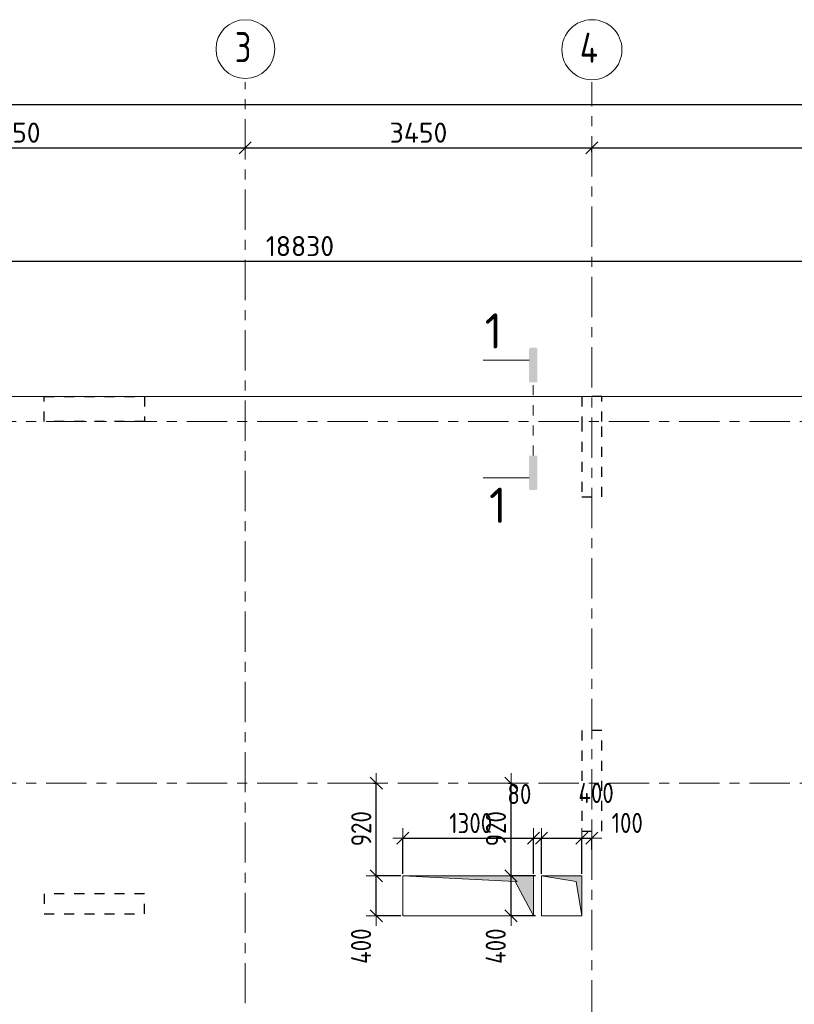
# Model space of a CAD drawing. Header units: metres. Extents: x -38 to 97, y -15 to 21.
# Tile 25 of 139: x 7 to 15, y 11 to 20. Entities that reach past the tile are written whole.
import ezdxf

# ---------------------------------------------------------------- set-up
doc = ezdxf.new("R2010")
doc.units = ezdxf.units.M
doc.header["$PDMODE"] = 65
for name, pattern in [('______11', [0.5, 0.4, -0.05, 0, -0.05]), ('______2', [0.054, 0.04, -0.014]), ('______5', [1.1, 0.8, -0.1, 0.1, -0.1]), ('______9', [0.02, 0, -0.02])]:
    doc.linetypes.add(name, pattern=pattern)
for name, color, linetype, lineweight in [('XR$2$Осевая линия (1)', 7, '______5', 13), ('XR$2$Размерная линия (1)', 7, 'Continuous', 13), ('XR$3$Перекрытие (1)', 7, 'Continuous', 35), ('XR$4$Размерная линия (1)', 7, 'Continuous', 13), ('XR$5$Размерная линия (1)', 7, 'Continuous', 13)]:
    doc.layers.add(name, color=color, linetype=linetype, lineweight=lineweight)
doc.layers.add('XR$3$Макрос проема_ отверстия', color=7, linetype='Continuous', lineweight=13, true_color=0x2d2d2d)
doc.layers.add('XR$7$Стена_ бетон несущ.', color=7, linetype='Continuous', lineweight=70, true_color=0xb4b496)
doc.styles.add('ISOCPEUR', font='txt')
doc.dimstyles.new('DIMSTYLE_3', dxfattribs={"dimtxt": 0.2, "dimasz": 0.2, "dimexe": 0, "dimexo": 0, "dimgap": 0.1, "dimtad": 2, "dimdec": 0, "dimlfac": 1000, "dimrnd": 5, "dimzin": 12, "dimdsep": 46, "dimtxsty": 'ISOCPEUR', "dimblk1": 'ALL_ML_STRICH', "dimblk2": 'ALL_ML_STRICH', "dimsah": 1, "dimcen": 0, "dimclrd": 7, "dimclre": 256, "dimclrt": 7, "dimadec": 0, "dimazin": 0, "dimtfac": 1, "dimtdec": 0, "dimtix": 1, "dimtmove": 2, "dimatfit": 3, "dimfxl": 0, "dimtzin": 0, "dimlwd": 0, "dimlwe": -3, "dimarcsym": 0})
doc.dimstyles.new('DIMSTYLE_6', dxfattribs={"dimtxt": 0.2, "dimasz": 0.2, "dimexe": 0, "dimexo": 0, "dimgap": 0.1, "dimtad": 2, "dimdec": 0, "dimlfac": 1000, "dimrnd": 5, "dimzin": 12, "dimdsep": 46, "dimtxsty": 'ISOCPEUR', "dimblk1": 'ALL_ML_STRICH', "dimblk2": 'ALL_ML_STRICH', "dimsah": 1, "dimcen": 0, "dimclrd": 7, "dimclre": 256, "dimclrt": 7, "dimadec": 0, "dimazin": 0, "dimtfac": 1, "dimtdec": 0, "dimtix": 1, "dimtmove": 2, "dimatfit": 3, "dimfxl": 0, "dimtvp": 1.2, "dimtzin": 0, "dimlwd": 0, "dimlwe": -3, "dimarcsym": 0})

# ---------------------------------------------------------------- blocks, each defined once
blk = doc.blocks.new('ALL_ML_STRICH')
at = {"color": 0, "linetype": 'ByBlock', "lineweight": -2}
for p, q in [((0, -0.5), (0, 0.5)), ((-1, 0), (0.5, 0)), ((-0.3, -0.3), (0.3, 0.3))]:
    blk.add_line(p, q, dxfattribs=at)
blk = doc.blocks.new('*D11')
at = {"layer": 'DEFPOINTS', "color": 7, "linetype": 'Continuous', "lineweight": 13, "transparency": 33554687}
for p in [(0.5, 19.5574), (0.5, 19.3768), (61.6, 17.1197)]:
    blk.add_point(p, dxfattribs=at)
at = {"layer": 'XR$2$Размерная линия (1)', "color": 9, "linetype": 'Continuous', "lineweight": -2, "true_color": 0xc7c7c7, "transparency": 33554687}
for p, q in [((0.5, 19.3568), (0.5, 19.5574)), ((61.6, 17.1397), (61.6, 19.5574))]:
    blk.add_line(p, q, dxfattribs=at)
at = {"layer": 'XR$2$Размерная линия (1)', "color": 7, "linetype": 'Continuous', "lineweight": -2, "transparency": 33554687}
blk.add_line((0.5, 19.5574), (61.6, 19.5574), dxfattribs=at)
at = {"layer": 'XR$2$Размерная линия (1)', "color": 7, "linetype": 'Continuous', "lineweight": 13, "transparency": 33554687, "xscale": 0.2, "yscale": 0.2, "zscale": 0.2, "rotation": 180}
blk.add_blockref('ALL_ML_STRICH', (0.5, 19.5574), dxfattribs=at)
at = {"layer": 'XR$2$Размерная линия (1)', "color": 7, "linetype": 'Continuous', "lineweight": 13, "transparency": 33554687, "xscale": 0.2, "yscale": 0.2, "zscale": 0.2}
blk.add_blockref('ALL_ML_STRICH', (61.6, 19.5574), dxfattribs=at)
at = {"layer": 'XR$2$Размерная линия (1)', "color": 7, "linetype": 'Continuous', "lineweight": 13, "transparency": 33554687, "insert": (31.1, 19.7074), "char_height": 0.2, "width": 1, "attachment_point": 5, "style": 'ISOCPEUR'}
blk.add_mtext('\\A1;{61100}', dxfattribs=at)
blk = doc.blocks.new('*D27')
at = {"layer": 'DEFPOINTS', "color": 7, "linetype": 'Continuous', "lineweight": 13, "transparency": 33554687}
for p in [(4.5, 19.1912), (4.5, 19.1261), (9.15, 19.1262)]:
    blk.add_point(p, dxfattribs=at)
at = {"layer": 'XR$2$Размерная линия (1)', "color": 9, "linetype": 'Continuous', "lineweight": -2, "true_color": 0xc7c7c7, "transparency": 33554687}
for p, q in [((4.5, 19.1712), (4.5, 19.1261)), ((9.15, 19.1261), (9.15, 19.1261))]:
    blk.add_line(p, q, dxfattribs=at)
at = {"layer": 'XR$2$Размерная линия (1)', "color": 7, "linetype": 'Continuous', "lineweight": -2, "transparency": 33554687}
blk.add_line((4.5, 19.1261), (9.15, 19.1261), dxfattribs=at)
at = {"layer": 'XR$2$Размерная линия (1)', "color": 7, "linetype": 'Continuous', "lineweight": 13, "transparency": 33554687, "xscale": 0.2, "yscale": 0.2, "zscale": 0.2, "rotation": 180}
blk.add_blockref('ALL_ML_STRICH', (4.5, 19.1261), dxfattribs=at)
at = {"layer": 'XR$2$Размерная линия (1)', "color": 7, "linetype": 'Continuous', "lineweight": 13, "transparency": 33554687, "xscale": 0.2, "yscale": 0.2, "zscale": 0.2}
blk.add_blockref('ALL_ML_STRICH', (9.15, 19.1261), dxfattribs=at)
at = {"layer": 'XR$2$Размерная линия (1)', "color": 7, "linetype": 'Continuous', "lineweight": 13, "transparency": 33554687, "insert": (6.825, 19.2761), "char_height": 0.2, "width": 0.8, "attachment_point": 5, "style": 'ISOCPEUR'}
blk.add_mtext('\\A1;{4650}', dxfattribs=at)
blk = doc.blocks.new('*D28')
at = {"layer": 'DEFPOINTS', "color": 7, "linetype": 'Continuous', "lineweight": 13, "transparency": 33554687}
for p in [(9.15, 19.1262), (9.15, 19.1261), (12.6, 19.0612)]:
    blk.add_point(p, dxfattribs=at)
at = {"layer": 'XR$2$Размерная линия (1)', "color": 9, "linetype": 'Continuous', "lineweight": -2, "true_color": 0xc7c7c7, "transparency": 33554687}
for p, q in [((9.15, 19.1261), (9.15, 19.1261)), ((12.6, 19.0812), (12.6, 19.1261))]:
    blk.add_line(p, q, dxfattribs=at)
at = {"layer": 'XR$2$Размерная линия (1)', "color": 7, "linetype": 'Continuous', "lineweight": -2, "transparency": 33554687}
blk.add_line((9.15, 19.1261), (12.6, 19.1261), dxfattribs=at)
at = {"layer": 'XR$2$Размерная линия (1)', "color": 7, "linetype": 'Continuous', "lineweight": 13, "transparency": 33554687, "xscale": 0.2, "yscale": 0.2, "zscale": 0.2, "rotation": 180}
blk.add_blockref('ALL_ML_STRICH', (9.15, 19.1261), dxfattribs=at)
at = {"layer": 'XR$2$Размерная линия (1)', "color": 7, "linetype": 'Continuous', "lineweight": 13, "transparency": 33554687, "xscale": 0.2, "yscale": 0.2, "zscale": 0.2}
blk.add_blockref('ALL_ML_STRICH', (12.6, 19.1261), dxfattribs=at)
at = {"layer": 'XR$2$Размерная линия (1)', "color": 7, "linetype": 'Continuous', "lineweight": 13, "transparency": 33554687, "insert": (10.875, 19.2761), "char_height": 0.2, "width": 0.8, "attachment_point": 5, "style": 'ISOCPEUR'}
blk.add_mtext('\\A1;{3450}', dxfattribs=at)
blk = doc.blocks.new('*D29')
at = {"layer": 'DEFPOINTS', "color": 7, "linetype": 'Continuous', "lineweight": 13, "transparency": 33554687}
for p in [(19.08, 19.4874), (12.6, 19.1261), (12.6, 19.0612)]:
    blk.add_point(p, dxfattribs=at)
at = {"layer": 'XR$2$Размерная линия (1)', "color": 9, "linetype": 'Continuous', "lineweight": -2, "true_color": 0xc7c7c7, "transparency": 33554687}
for p, q in [((19.08, 19.4674), (19.08, 19.1261)), ((12.6, 19.0812), (12.6, 19.1261))]:
    blk.add_line(p, q, dxfattribs=at)
at = {"layer": 'XR$2$Размерная линия (1)', "color": 7, "linetype": 'Continuous', "lineweight": -2, "transparency": 33554687}
blk.add_line((12.6, 19.1261), (19.08, 19.1261), dxfattribs=at)
at = {"layer": 'XR$2$Размерная линия (1)', "color": 7, "linetype": 'Continuous', "lineweight": 13, "transparency": 33554687, "xscale": 0.2, "yscale": 0.2, "zscale": 0.2, "rotation": 180}
blk.add_blockref('ALL_ML_STRICH', (12.6, 19.1261), dxfattribs=at)
at = {"layer": 'XR$2$Размерная линия (1)', "color": 7, "linetype": 'Continuous', "lineweight": 13, "transparency": 33554687, "xscale": 0.2, "yscale": 0.2, "zscale": 0.2}
blk.add_blockref('ALL_ML_STRICH', (19.08, 19.1261), dxfattribs=at)
at = {"layer": 'XR$2$Размерная линия (1)', "color": 7, "linetype": 'Continuous', "lineweight": 13, "transparency": 33554687, "insert": (15.84, 19.2761), "char_height": 0.2, "width": 0.8, "attachment_point": 5, "style": 'ISOCPEUR'}
blk.add_mtext('\\A1;{6480}', dxfattribs=at)
blk = doc.blocks.new('Отображение проема', base_point=(-1.1579, -49.3094))
at = {"layer": 'XR$3$Макрос проема_ отверстия', "true_color": 0x000000, "transparency": 33554687}
blk.add_hatch(color=18, dxfattribs=at).paths.add_polyline_path([(-1.1579, -50.1094), (-1.0448, -49.4225), (-0.3579, -49.3094), (-1.1579, -49.3094)])
at = {"layer": 'XR$3$Макрос проема_ отверстия', "transparency": 33554687}
for p, q in [((-1.1579, -50.1094), (-1.1579, -49.3094)), ((-1.1579, -49.3094), (-0.3579, -49.3094)), ((-1.0448, -49.4225), (-0.3579, -49.3094)), ((-1.1579, -50.1094), (-1.0448, -49.4225))]:
    blk.add_line(p, q, dxfattribs=at)
blk = doc.blocks.new('*D164')
at = {"layer": 'DEFPOINTS', "color": 7, "linetype": 'Continuous', "lineweight": 13, "transparency": 33554687}
for p in [(0.25, 17.997), (0.25, 16.65), (19.08, 16.65)]:
    blk.add_point(p, dxfattribs=at)
at = {"layer": 'XR$4$Размерная линия (1)', "color": 9, "linetype": 'Continuous', "lineweight": -2, "true_color": 0xc7c7c7, "transparency": 33554687}
for p, q in [((0.25, 16.67), (0.25, 17.997)), ((19.08, 16.67), (19.08, 17.997))]:
    blk.add_line(p, q, dxfattribs=at)
at = {"layer": 'XR$4$Размерная линия (1)', "color": 7, "linetype": 'Continuous', "lineweight": -2, "transparency": 33554687}
blk.add_line((0.25, 17.997), (19.08, 17.997), dxfattribs=at)
at = {"layer": 'XR$4$Размерная линия (1)', "color": 7, "linetype": 'Continuous', "lineweight": 13, "transparency": 33554687, "xscale": 0.2, "yscale": 0.2, "zscale": 0.2, "rotation": 180}
blk.add_blockref('ALL_ML_STRICH', (0.25, 17.997), dxfattribs=at)
at = {"layer": 'XR$4$Размерная линия (1)', "color": 7, "linetype": 'Continuous', "lineweight": 13, "transparency": 33554687, "xscale": 0.2, "yscale": 0.2, "zscale": 0.2}
blk.add_blockref('ALL_ML_STRICH', (19.08, 17.997), dxfattribs=at)
at = {"layer": 'XR$4$Размерная линия (1)', "color": 7, "linetype": 'Continuous', "lineweight": 13, "transparency": 33554687, "insert": (9.695, 18.147), "char_height": 0.2, "width": 1, "attachment_point": 5, "style": 'ISOCPEUR'}
blk.add_mtext('\\A1;{18830}', dxfattribs=at)
blk = doc.blocks.new('*D257')
at = {"layer": 'DEFPOINTS', "color": 7, "linetype": 'Continuous', "lineweight": 13, "transparency": 33554687}
for p in [(12.1001, 12.2535), (12.1001, 11.8799), (12.5001, 11.88)]:
    blk.add_point(p, dxfattribs=at)
at = {"layer": 'XR$4$Размерная линия (1)', "color": 9, "linetype": 'Continuous', "lineweight": -2, "true_color": 0xc7c7c7, "transparency": 33554687}
for p, q in [((12.1001, 11.8999), (12.1001, 12.2535)), ((12.5001, 11.9), (12.5001, 12.2535))]:
    blk.add_line(p, q, dxfattribs=at)
at = {"layer": 'XR$4$Размерная линия (1)', "color": 7, "linetype": 'Continuous', "lineweight": -2, "transparency": 33554687}
blk.add_line((12.1001, 12.2535), (12.5001, 12.2535), dxfattribs=at)
at = {"layer": 'XR$4$Размерная линия (1)', "color": 7, "linetype": 'Continuous', "lineweight": 13, "transparency": 33554687, "xscale": 0.2, "yscale": 0.2, "zscale": 0.2, "rotation": 180}
blk.add_blockref('ALL_ML_STRICH', (12.1001, 12.2535), dxfattribs=at)
at = {"layer": 'XR$4$Размерная линия (1)', "color": 7, "linetype": 'Continuous', "lineweight": 13, "transparency": 33554687, "xscale": 0.2, "yscale": 0.2, "zscale": 0.2}
blk.add_blockref('ALL_ML_STRICH', (12.5001, 12.2535), dxfattribs=at)
at = {"layer": 'XR$4$Размерная линия (1)', "color": 7, "linetype": 'Continuous', "lineweight": 13, "transparency": 33554687, "insert": (12.6421, 12.7035), "char_height": 0.2, "width": 0.5, "attachment_point": 5, "style": 'ISOCPEUR'}
blk.add_mtext('\\W0.83;\\A1;{400}', dxfattribs=at)
blk = doc.blocks.new('*D258')
at = {"layer": 'DEFPOINTS', "color": 7, "linetype": 'Continuous', "lineweight": 13, "transparency": 33554687}
for p in [(12.5001, 12.2535), (12.6, 12.1219), (12.5001, 11.88)]:
    blk.add_point(p, dxfattribs=at)
at = {"layer": 'XR$4$Размерная линия (1)', "color": 9, "linetype": 'Continuous', "lineweight": -2, "true_color": 0xc7c7c7, "transparency": 33554687}
for p, q in [((12.5001, 11.9), (12.5001, 12.2535)), ((12.6, 12.1419), (12.6, 12.2535))]:
    blk.add_line(p, q, dxfattribs=at)
at = {"layer": 'XR$4$Размерная линия (1)', "color": 7, "linetype": 'Continuous', "lineweight": -2, "transparency": 33554687}
blk.add_line((12.5001, 12.2535), (12.6, 12.2535), dxfattribs=at)
at = {"layer": 'XR$4$Размерная линия (1)', "color": 7, "linetype": 'Continuous', "lineweight": 13, "transparency": 33554687, "xscale": 0.2, "yscale": 0.2, "zscale": 0.2}
blk.add_blockref('ALL_ML_STRICH', (12.6, 12.2535), dxfattribs=at)
at = {"layer": 'XR$4$Размерная линия (1)', "color": 7, "linetype": 'Continuous', "lineweight": 13, "transparency": 33554687, "xscale": 0.2, "yscale": 0.2, "zscale": 0.2, "rotation": 180}
blk.add_blockref('ALL_ML_STRICH', (12.5001, 12.2535), dxfattribs=at)
at = {"layer": 'XR$4$Размерная линия (1)', "color": 7, "linetype": 'Continuous', "lineweight": 13, "transparency": 33554687, "insert": (12.9526, 12.4057), "char_height": 0.2, "width": 0.5, "attachment_point": 5, "style": 'ISOCPEUR'}
blk.add_mtext('\\W0.83;\\A1;{100}', dxfattribs=at)
blk = doc.blocks.new('*D259')
at = {"layer": 'DEFPOINTS', "color": 7, "linetype": 'Continuous', "lineweight": 13, "transparency": 33554687}
for p in [(12.0598, 11.88), (11.7957, 11.48), (12.0598, 11.48)]:
    blk.add_point(p, dxfattribs=at)
at = {"layer": 'XR$4$Размерная линия (1)', "color": 9, "linetype": 'Continuous', "lineweight": -2, "true_color": 0xc7c7c7, "transparency": 33554687}
for p, q in [((12.0398, 11.88), (11.7957, 11.88)), ((12.0398, 11.48), (11.7957, 11.48))]:
    blk.add_line(p, q, dxfattribs=at)
at = {"layer": 'XR$4$Размерная линия (1)', "color": 7, "linetype": 'Continuous', "lineweight": -2, "transparency": 33554687}
blk.add_line((11.7957, 11.48), (11.7957, 11.88), dxfattribs=at)
at = {"layer": 'XR$4$Размерная линия (1)', "color": 7, "linetype": 'Continuous', "lineweight": 13, "transparency": 33554687, "xscale": 0.2, "yscale": 0.2, "zscale": 0.2}
for p, rotation in [((11.7957, 11.88), 90), ((11.7957, 11.48), 270)]:
    blk.add_blockref('ALL_ML_STRICH', p, dxfattribs=dict(at, rotation=rotation))
at = {"layer": 'XR$4$Размерная линия (1)', "color": 7, "linetype": 'Continuous', "lineweight": 13, "transparency": 33554687, "insert": (11.6437, 11.1788), "char_height": 0.2, "width": 0.5, "attachment_point": 5, "rotation": 90, "style": 'ISOCPEUR'}
blk.add_mtext('\\W0.83;\\A1;{400}', dxfattribs=at)
blk = doc.blocks.new('*D260')
at = {"layer": 'DEFPOINTS', "color": 7, "linetype": 'Continuous', "lineweight": 13, "transparency": 33554687}
for p in [(11.7469, 12.8), (11.7957, 11.88), (12.0598, 11.88)]:
    blk.add_point(p, dxfattribs=at)
at = {"layer": 'XR$4$Размерная линия (1)', "color": 9, "linetype": 'Continuous', "lineweight": -2, "true_color": 0xc7c7c7, "transparency": 33554687}
for p, q in [((11.7669, 12.8), (11.7957, 12.8)), ((12.0398, 11.88), (11.7957, 11.88))]:
    blk.add_line(p, q, dxfattribs=at)
at = {"layer": 'XR$4$Размерная линия (1)', "color": 7, "linetype": 'Continuous', "lineweight": -2, "transparency": 33554687}
blk.add_line((11.7957, 11.88), (11.7957, 12.8), dxfattribs=at)
at = {"layer": 'XR$4$Размерная линия (1)', "color": 7, "linetype": 'Continuous', "lineweight": 13, "transparency": 33554687, "xscale": 0.2, "yscale": 0.2, "zscale": 0.2}
for p, rotation in [((11.7957, 12.8), 90), ((11.7957, 11.88), 270)]:
    blk.add_blockref('ALL_ML_STRICH', p, dxfattribs=dict(at, rotation=rotation))
at = {"layer": 'XR$4$Размерная линия (1)', "color": 7, "linetype": 'Continuous', "lineweight": 13, "transparency": 33554687, "insert": (11.6457, 12.3483), "char_height": 0.2, "width": 0.5, "attachment_point": 5, "rotation": 90, "style": 'ISOCPEUR'}
blk.add_mtext('\\W0.83;\\A1;{920}', dxfattribs=at)
blk = doc.blocks.new('*D451')
at = {"layer": 'DEFPOINTS', "color": 7, "linetype": 'Continuous', "lineweight": 13, "transparency": 33554687}
for p in [(10.7194, 11.88), (10.4554, 11.48), (10.7194, 11.48)]:
    blk.add_point(p, dxfattribs=at)
at = {"layer": 'XR$5$Размерная линия (1)', "color": 9, "linetype": 'Continuous', "lineweight": -2, "true_color": 0xc7c7c7, "transparency": 33554687}
for p, q in [((10.6994, 11.88), (10.4554, 11.88)), ((10.6994, 11.48), (10.4554, 11.48))]:
    blk.add_line(p, q, dxfattribs=at)
at = {"layer": 'XR$5$Размерная линия (1)', "color": 7, "linetype": 'Continuous', "lineweight": -2, "transparency": 33554687}
blk.add_line((10.4554, 11.48), (10.4554, 11.88), dxfattribs=at)
at = {"layer": 'XR$5$Размерная линия (1)', "color": 7, "linetype": 'Continuous', "lineweight": 13, "transparency": 33554687, "xscale": 0.2, "yscale": 0.2, "zscale": 0.2}
for p, rotation in [((10.4554, 11.88), 90), ((10.4554, 11.48), 270)]:
    blk.add_blockref('ALL_ML_STRICH', p, dxfattribs=dict(at, rotation=rotation))
at = {"layer": 'XR$5$Размерная линия (1)', "color": 7, "linetype": 'Continuous', "lineweight": 13, "transparency": 33554687, "insert": (10.3033, 11.1788), "char_height": 0.2, "width": 0.5, "attachment_point": 5, "rotation": 90, "style": 'ISOCPEUR'}
blk.add_mtext('\\W0.83;\\A1;{400}', dxfattribs=at)
blk = doc.blocks.new('*D452')
at = {"layer": 'DEFPOINTS', "color": 7, "linetype": 'Continuous', "lineweight": 13, "transparency": 33554687}
for p in [(10.4066, 12.8), (10.4554, 11.88), (10.7194, 11.88)]:
    blk.add_point(p, dxfattribs=at)
at = {"layer": 'XR$5$Размерная линия (1)', "color": 9, "linetype": 'Continuous', "lineweight": -2, "true_color": 0xc7c7c7, "transparency": 33554687}
for p, q in [((10.4266, 12.8), (10.4554, 12.8)), ((10.6994, 11.88), (10.4554, 11.88))]:
    blk.add_line(p, q, dxfattribs=at)
at = {"layer": 'XR$5$Размерная линия (1)', "color": 7, "linetype": 'Continuous', "lineweight": -2, "transparency": 33554687}
blk.add_line((10.4554, 11.88), (10.4554, 12.8), dxfattribs=at)
at = {"layer": 'XR$5$Размерная линия (1)', "color": 7, "linetype": 'Continuous', "lineweight": 13, "transparency": 33554687, "xscale": 0.2, "yscale": 0.2, "zscale": 0.2}
for p, rotation in [((10.4554, 12.8), 90), ((10.4554, 11.88), 270)]:
    blk.add_blockref('ALL_ML_STRICH', p, dxfattribs=dict(at, rotation=rotation))
at = {"layer": 'XR$5$Размерная линия (1)', "color": 7, "linetype": 'Continuous', "lineweight": 13, "transparency": 33554687, "insert": (10.3054, 12.3483), "char_height": 0.2, "width": 0.5, "attachment_point": 5, "rotation": 90, "style": 'ISOCPEUR'}
blk.add_mtext('\\W0.83;\\A1;{920}', dxfattribs=at)
blk = doc.blocks.new('*D453')
at = {"layer": 'DEFPOINTS', "color": 7, "linetype": 'Continuous', "lineweight": 13, "transparency": 33554687}
for p in [(10.7194, 12.2535), (10.7194, 11.88), (12.0194, 11.88)]:
    blk.add_point(p, dxfattribs=at)
at = {"layer": 'XR$5$Размерная линия (1)', "color": 9, "linetype": 'Continuous', "lineweight": -2, "true_color": 0xc7c7c7, "transparency": 33554687}
for p, q in [((10.7194, 11.9), (10.7194, 12.2535)), ((12.0194, 11.9), (12.0194, 12.2535))]:
    blk.add_line(p, q, dxfattribs=at)
at = {"layer": 'XR$5$Размерная линия (1)', "color": 7, "linetype": 'Continuous', "lineweight": -2, "transparency": 33554687}
blk.add_line((10.7194, 12.2535), (12.0194, 12.2535), dxfattribs=at)
at = {"layer": 'XR$5$Размерная линия (1)', "color": 7, "linetype": 'Continuous', "lineweight": 13, "transparency": 33554687, "xscale": 0.2, "yscale": 0.2, "zscale": 0.2, "rotation": 180}
blk.add_blockref('ALL_ML_STRICH', (10.7194, 12.2535), dxfattribs=at)
at = {"layer": 'XR$5$Размерная линия (1)', "color": 7, "linetype": 'Continuous', "lineweight": 13, "transparency": 33554687, "xscale": 0.2, "yscale": 0.2, "zscale": 0.2}
blk.add_blockref('ALL_ML_STRICH', (12.0194, 12.2535), dxfattribs=at)
at = {"layer": 'XR$5$Размерная линия (1)', "color": 7, "linetype": 'Continuous', "lineweight": 13, "transparency": 33554687, "insert": (11.3944, 12.4035), "char_height": 0.2, "width": 0.666667, "attachment_point": 5, "style": 'ISOCPEUR'}
blk.add_mtext('\\W0.83;\\A1;{1300}', dxfattribs=at)
blk = doc.blocks.new('*D454')
at = {"layer": 'DEFPOINTS', "color": 7, "linetype": 'Continuous', "lineweight": 13, "transparency": 33554687}
for p in [(12.0194, 12.2535), (12.0194, 11.88), (12.1001, 11.8799)]:
    blk.add_point(p, dxfattribs=at)
at = {"layer": 'XR$5$Размерная линия (1)', "color": 9, "linetype": 'Continuous', "lineweight": -2, "true_color": 0xc7c7c7, "transparency": 33554687}
for p, q in [((12.0194, 11.9), (12.0194, 12.2535)), ((12.1001, 11.8999), (12.1001, 12.2535))]:
    blk.add_line(p, q, dxfattribs=at)
at = {"layer": 'XR$5$Размерная линия (1)', "color": 7, "linetype": 'Continuous', "lineweight": -2, "transparency": 33554687}
blk.add_line((12.0194, 12.2535), (12.1001, 12.2535), dxfattribs=at)
at = {"layer": 'XR$5$Размерная линия (1)', "color": 7, "linetype": 'Continuous', "lineweight": 13, "transparency": 33554687, "xscale": 0.2, "yscale": 0.2, "zscale": 0.2}
blk.add_blockref('ALL_ML_STRICH', (12.1001, 12.2535), dxfattribs=at)
at = {"layer": 'XR$5$Размерная линия (1)', "color": 7, "linetype": 'Continuous', "lineweight": 13, "transparency": 33554687, "xscale": 0.2, "yscale": 0.2, "zscale": 0.2, "rotation": 180}
blk.add_blockref('ALL_ML_STRICH', (12.0194, 12.2535), dxfattribs=at)
at = {"layer": 'XR$5$Размерная линия (1)', "color": 7, "linetype": 'Continuous', "lineweight": 13, "transparency": 33554687, "insert": (11.8789, 12.6929), "char_height": 0.2, "width": 0.333333, "attachment_point": 5, "style": 'ISOCPEUR'}
blk.add_mtext('\\W0.83;\\A1;{80}', dxfattribs=at)
blk = doc.blocks.new('*D455')
at = {"layer": 'DEFPOINTS', "color": 7, "linetype": 'Continuous', "lineweight": 13, "transparency": 33554687}
for p in [(12.1001, 12.2535), (12.1001, 11.8799), (12.5001, 11.88)]:
    blk.add_point(p, dxfattribs=at)
at = {"layer": 'XR$5$Размерная линия (1)', "color": 9, "linetype": 'Continuous', "lineweight": -2, "true_color": 0xc7c7c7, "transparency": 33554687}
for p, q in [((12.1001, 11.8999), (12.1001, 12.2535)), ((12.5001, 11.9), (12.5001, 12.2535))]:
    blk.add_line(p, q, dxfattribs=at)
at = {"layer": 'XR$5$Размерная линия (1)', "color": 7, "linetype": 'Continuous', "lineweight": -2, "transparency": 33554687}
blk.add_line((12.1001, 12.2535), (12.5001, 12.2535), dxfattribs=at)
at = {"layer": 'XR$5$Размерная линия (1)', "color": 7, "linetype": 'Continuous', "lineweight": 13, "transparency": 33554687, "xscale": 0.2, "yscale": 0.2, "zscale": 0.2, "rotation": 180}
blk.add_blockref('ALL_ML_STRICH', (12.1001, 12.2535), dxfattribs=at)
at = {"layer": 'XR$5$Размерная линия (1)', "color": 7, "linetype": 'Continuous', "lineweight": 13, "transparency": 33554687, "xscale": 0.2, "yscale": 0.2, "zscale": 0.2}
blk.add_blockref('ALL_ML_STRICH', (12.5001, 12.2535), dxfattribs=at)
at = {"layer": 'XR$5$Размерная линия (1)', "color": 7, "linetype": 'Continuous', "lineweight": 13, "transparency": 33554687, "insert": (12.6421, 12.7035), "char_height": 0.2, "width": 0.5, "attachment_point": 5, "style": 'ISOCPEUR'}
blk.add_mtext('\\W0.83;\\A1;{400}', dxfattribs=at)
blk = doc.blocks.new('*D456')
at = {"layer": 'DEFPOINTS', "color": 7, "linetype": 'Continuous', "lineweight": 13, "transparency": 33554687}
for p in [(12.5001, 12.2535), (12.6, 12.1219), (12.5001, 11.88)]:
    blk.add_point(p, dxfattribs=at)
at = {"layer": 'XR$5$Размерная линия (1)', "color": 9, "linetype": 'Continuous', "lineweight": -2, "true_color": 0xc7c7c7, "transparency": 33554687}
for p, q in [((12.5001, 11.9), (12.5001, 12.2535)), ((12.6, 12.1419), (12.6, 12.2535))]:
    blk.add_line(p, q, dxfattribs=at)
at = {"layer": 'XR$5$Размерная линия (1)', "color": 7, "linetype": 'Continuous', "lineweight": -2, "transparency": 33554687}
blk.add_line((12.5001, 12.2535), (12.6, 12.2535), dxfattribs=at)
at = {"layer": 'XR$5$Размерная линия (1)', "color": 7, "linetype": 'Continuous', "lineweight": 13, "transparency": 33554687, "xscale": 0.2, "yscale": 0.2, "zscale": 0.2}
blk.add_blockref('ALL_ML_STRICH', (12.6, 12.2535), dxfattribs=at)
at = {"layer": 'XR$5$Размерная линия (1)', "color": 7, "linetype": 'Continuous', "lineweight": 13, "transparency": 33554687, "xscale": 0.2, "yscale": 0.2, "zscale": 0.2, "rotation": 180}
blk.add_blockref('ALL_ML_STRICH', (12.5001, 12.2535), dxfattribs=at)
at = {"layer": 'XR$5$Размерная линия (1)', "color": 7, "linetype": 'Continuous', "lineweight": 13, "transparency": 33554687, "insert": (12.9526, 12.4057), "char_height": 0.2, "width": 0.5, "attachment_point": 5, "style": 'ISOCPEUR'}
blk.add_mtext('\\W0.83;\\A1;{100}', dxfattribs=at)

msp = doc.modelspace()

# ---------------------------------------------------------------- hatches: boundary and pattern name
at = {"linetype": 'Continuous', "lineweight": 25, "true_color": 0x000000, "transparency": 33554687}
msp.add_hatch(color=18, dxfattribs=at).paths.add_polyline_path([(11.975, 17.1176), (11.9748, 17.1151), (11.9748, 16.7901), (12.0584, 16.7901), (12.0584, 17.1151), (12.0582, 17.1176), (12.0577, 17.1201), (12.0569, 17.1225), (12.0558, 17.1248), (12.0544, 17.127), (12.0527, 17.1289), (12.0508, 17.1306), (12.0486, 17.132), (12.0463, 17.1331), (12.0439, 17.1339), (12.0414, 17.1344), (12.0389, 17.1346), (11.9943, 17.1346), (11.9918, 17.1344), (11.9893, 17.1339), (11.9869, 17.1331), (11.9846, 17.132), (11.9824, 17.1306), (11.9805, 17.1289), (11.9788, 17.127), (11.9774, 17.1248), (11.9763, 17.1225), (11.9755, 17.1201)])
msp.add_hatch(color=18, dxfattribs=at).paths.add_polyline_path([(11.975, 17.1176), (11.9748, 17.1151), (11.9748, 16.7901), (12.0584, 16.7901), (12.0584, 17.1151), (12.0582, 17.1176), (12.0577, 17.1201), (12.0569, 17.1225), (12.0558, 17.1248), (12.0544, 17.127), (12.0527, 17.1289), (12.0508, 17.1306), (12.0486, 17.132), (12.0463, 17.1331), (12.0439, 17.1339), (12.0414, 17.1344), (12.0389, 17.1346), (11.9943, 17.1346), (11.9918, 17.1344), (11.9893, 17.1339), (11.9869, 17.1331), (11.9846, 17.132), (11.9824, 17.1306), (11.9805, 17.1289), (11.9788, 17.127), (11.9774, 17.1248), (11.9763, 17.1225), (11.9755, 17.1201)])
msp.add_hatch(color=18, dxfattribs=at).paths.add_polyline_path([(11.975, 15.7346), (11.9748, 15.7372), (11.9748, 16.0622), (12.0584, 16.0622), (12.0584, 15.7372), (12.0582, 15.7346), (12.0577, 15.7321), (12.0569, 15.7297), (12.0558, 15.7274), (12.0544, 15.7253), (12.0527, 15.7234), (12.0508, 15.7217), (12.0486, 15.7203), (12.0463, 15.7191), (12.0439, 15.7183), (12.0414, 15.7178), (12.0389, 15.7176), (11.9943, 15.7176), (11.9918, 15.7178), (11.9893, 15.7183), (11.9869, 15.7191), (11.9846, 15.7203), (11.9824, 15.7217), (11.9805, 15.7234), (11.9788, 15.7253), (11.9774, 15.7274), (11.9763, 15.7297), (11.9755, 15.7321)], flags=16)
msp.add_hatch(color=18, dxfattribs=at).paths.add_polyline_path([(11.975, 15.7346), (11.9748, 15.7372), (11.9748, 16.0622), (12.0584, 16.0622), (12.0584, 15.7372), (12.0582, 15.7346), (12.0577, 15.7321), (12.0569, 15.7297), (12.0558, 15.7274), (12.0544, 15.7253), (12.0527, 15.7234), (12.0508, 15.7217), (12.0486, 15.7203), (12.0463, 15.7191), (12.0439, 15.7183), (12.0414, 15.7178), (12.0389, 15.7176), (11.9943, 15.7176), (11.9918, 15.7178), (11.9893, 15.7183), (11.9869, 15.7191), (11.9846, 15.7203), (11.9824, 15.7217), (11.9805, 15.7234), (11.9788, 15.7253), (11.9774, 15.7274), (11.9763, 15.7297), (11.9755, 15.7321)], flags=16)

# ---------------------------------------------------------------- linework, layer by layer
at = {"color": 7, "linetype": 'Continuous', "lineweight": 13, "transparency": 33554687}
for p, q in [((11.9748, 17.0131), (11.5181, 17.0131)), ((11.9748, 17.0131), (11.5181, 17.0131)), ((11.9748, 15.8392), (11.5181, 15.8392)), ((11.9748, 15.8392), (11.5181, 15.8392))]:
    msp.add_line(p, q, dxfattribs=at)
at = {"color": 7, "linetype": '______9', "lineweight": 13, "transparency": 33554687}
msp.add_line((12.0166, 16.0622), (12.0166, 16.7901), dxfattribs=at)
msp.add_line((12.0166, 16.0622), (12.0166, 16.7901), dxfattribs=at)
at = {"layer": 'XR$2$Осевая линия (1)', "color": 253, "linetype": '______11', "lineweight": 13, "true_color": 0xa0a0a0, "transparency": 33554687}
for p, q in [((9.15, -3.39), (9.15, 19.78)), ((12.6, 8.34), (12.6, 19.78)), ((-2.63, 16.4), (62.6, 16.4)), ((-2.63, 12.8), (62.6, 12.8))]:
    msp.add_line(p, q, dxfattribs=at)
at = {"layer": 'XR$2$Осевая линия (1)', "color": 7, "linetype": 'Continuous', "lineweight": 13, "transparency": 33554687}
for centre, radius in [((9.1524, 20.1081), 0.2924), ((12.6013, 20.1017), 0.2988)]:
    msp.add_circle(centre, radius, dxfattribs=at)
at = {"layer": 'XR$3$Перекрытие (1)', "color": 7, "linetype": 'Continuous', "lineweight": 13, "transparency": 33554687}
for p, q in [((19.08, 16.65), (0.25, 16.65)), ((10.7194, 11.88), (10.7194, 11.48)), ((12.0194, 11.88), (10.7194, 11.88)), ((12.0194, 11.48), (12.0194, 11.88)), ((12.5001, 11.88), (12.1001, 11.8799)), ((12.1001, 11.8799), (12.1001, 11.4799)), ((12.5001, 11.48), (12.5001, 11.88)), ((10.7194, 11.48), (12.0194, 11.48)), ((12.1001, 11.4799), (12.5001, 11.48))]:
    msp.add_line(p, q, dxfattribs=at)
at = {"layer": 'XR$7$Стена_ бетон несущ.', "color": 253, "linetype": '______2', "lineweight": -3, "true_color": 0xa0a0a0, "transparency": 33554687}
for p, q in [((12.5, 16.65), (12.5, 16.4)), ((12.7, 16.65), (12.5, 16.65)), ((12.7, 16.4), (12.7, 16.65)), ((12.5, 16.4), (12.5, 15.65)), ((12.7, 15.65), (12.7, 16.4)), ((12.5, 15.65), (12.5, 15.65)), ((12.5, 15.65), (12.7, 15.65)), ((12.5, 13.325), (12.4998, 13.325)), ((12.4998, 13.325), (12.4998, 12.325)), ((12.6998, 13.325), (12.5, 13.325)), ((12.6998, 12.325), (12.6998, 13.325)), ((12.4998, 12.325), (12.5, 12.325)), ((12.5, 12.325), (12.6998, 12.325)), ((8.1499, 11.7), (7.1499, 11.7)), ((7.1499, 11.7), (7.1499, 11.5)), ((8.1499, 11.5), (8.1499, 11.7)), ((7.1499, 11.5), (8.1499, 11.5))]:
    msp.add_line(p, q, dxfattribs=at)
msp.add_lwpolyline([(7.1499, 16.65), (8.1499, 16.65), (8.1499, 16.4), (7.1499, 16.4), (7.1499, 16.65)], close=True, dxfattribs=at)

# ---------------------------------------------------------------- block references
at = {"layer": 'XR$3$Макрос проема_ отверстия', "transparency": 33554687, "rotation": 270}
for p, xscale, yscale in [((12.0194, 11.88), 0.4999999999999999, 1.625), ((12.5001, 11.88), 0.500103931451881, 0.4999999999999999)]:
    msp.add_blockref('Отображение проема', p, dxfattribs=dict(at, xscale=xscale, yscale=yscale))

# ---------------------------------------------------------------- texts
at = {"color": 7, "linetype": 'Continuous', "lineweight": 13, "transparency": 33554687, "char_height": 0.35, "width": 0.272222, "attachment_point": 5, "style": 'ISOCPEUR'}
for insert in [(11.6207, 17.3021), (11.6207, 17.3021), (11.6651, 15.5669), (11.6651, 15.5669)]:
    msp.add_mtext('\\A1;{\\fISOCPEUR|i0|b0;\\H0.350000;\\W1.000000;\\C7;1}\\P', dxfattribs=dict(at, insert=insert))
at = {"layer": 'XR$2$Осевая линия (1)', "color": 7, "linetype": 'Continuous', "lineweight": 13, "transparency": 33554687, "char_height": 0.3, "attachment_point": 7, "style": 'ISOCPEUR'}
for s, insert, width in [('\\W0.78;3', (9.0474, 19.9776), 0.326407), ('\\W0.80;4', (12.4813, 19.9712), 0.359833)]:
    msp.add_mtext(s, dxfattribs=dict(at, insert=insert, width=width))

# ---------------------------------------------------------------- dimensions: what is measured, and where the dimension line sits
at = {"layer": 'XR$2$Размерная линия (1)', "color": 7, "linetype": 'Continuous', "lineweight": 13, "transparency": 33554687}
for base, p1, p2, picture, middle in [((61.6, 19.5574), (0.5, 19.3568), (61.6, 17.1397), '*D11', (31.1, 19.7074)), ((9.15, 19.1261), (4.5, 19.1712), (9.15, 19.1261), '*D27', (6.825, 19.2761)), ((12.6, 19.1261), (9.15, 19.1261), (12.6, 19.0812), '*D28', (10.875, 19.2761)), ((19.08, 19.1261), (12.6, 19.0812), (19.08, 19.4674), '*D29', (15.84, 19.2761))]:
    dim = msp.add_linear_dim(base=base, p1=p1, p2=p2, dimstyle='DIMSTYLE_3', override={"dimpost": '<>', "dimclrd": 7, "dimclre": 9, "dimclrt": 7, "dimlwd": 0, "dimlwe": 65533}, dxfattribs=at)
    dim.commit()
    dim.dimension.update_dxf_attribs({"geometry": picture, "text_midpoint": middle, "dimtype": 160})
at = {"layer": 'XR$4$Размерная линия (1)', "color": 7, "linetype": 'Continuous', "lineweight": 13, "transparency": 33554687}
for base, p1, p2, dimstyle, picture, middle in [((19.08, 17.997), (0.25, 16.67), (19.08, 16.67), 'DIMSTYLE_3', '*D164', (9.695, 18.147)), ((12.5001, 12.2535), (12.1001, 11.8999), (12.5001, 11.9), 'DIMSTYLE_6', '*D257', (12.6421, 12.7035)), ((12.6, 12.2535), (12.5001, 11.9), (12.6, 12.1419), 'DIMSTYLE_6', '*D258', (12.9526, 12.4057))]:
    dim = msp.add_linear_dim(base=base, p1=p1, p2=p2, dimstyle=dimstyle, override={"dimpost": '<>', "dimclrd": 7, "dimclre": 9, "dimclrt": 7, "dimlwd": 0, "dimlwe": 65533}, dxfattribs=at)
    dim.commit()
    dim.dimension.update_dxf_attribs({"geometry": picture, "text_midpoint": middle, "dimtype": 160})
for base, p1, p2, dimstyle, picture, middle in [((11.7957, 12.8), (12.0398, 11.88), (11.7669, 12.8), 'DIMSTYLE_3', '*D260', (11.6457, 12.3483)), ((11.7957, 11.88), (12.0398, 11.48), (12.0398, 11.88), 'DIMSTYLE_6', '*D259', (11.6437, 11.1788))]:
    dim = msp.add_linear_dim(base=base, p1=p1, p2=p2, angle=90, dimstyle=dimstyle, override={"dimpost": '<>', "dimclrd": 7, "dimclre": 9, "dimclrt": 7, "dimlwd": 0, "dimlwe": 65533}, dxfattribs=at)
    dim.commit()
    dim.dimension.update_dxf_attribs({"geometry": picture, "text_midpoint": middle, "dimtype": 160})
at = {"layer": 'XR$5$Размерная линия (1)', "color": 7, "linetype": 'Continuous', "lineweight": 13, "transparency": 33554687}
for base, p1, p2, dimstyle, picture, middle in [((10.4554, 12.8), (10.6994, 11.88), (10.4266, 12.8), 'DIMSTYLE_3', '*D452', (10.3054, 12.3483)), ((10.4554, 11.88), (10.6994, 11.48), (10.6994, 11.88), 'DIMSTYLE_6', '*D451', (10.3033, 11.1788))]:
    dim = msp.add_linear_dim(base=base, p1=p1, p2=p2, angle=90, dimstyle=dimstyle, override={"dimpost": '<>', "dimclrd": 7, "dimclre": 9, "dimclrt": 7, "dimlwd": 0, "dimlwe": 65533}, dxfattribs=at)
    dim.commit()
    dim.dimension.update_dxf_attribs({"geometry": picture, "text_midpoint": middle, "dimtype": 160})
for base, p1, p2, dimstyle, picture, middle in [((12.1001, 12.2535), (12.0194, 11.9), (12.1001, 11.8999), 'DIMSTYLE_6', '*D454', (11.8789, 12.6929)), ((12.5001, 12.2535), (12.1001, 11.8999), (12.5001, 11.9), 'DIMSTYLE_6', '*D455', (12.6421, 12.7035)), ((12.0194, 12.2535), (10.7194, 11.9), (12.0194, 11.9), 'DIMSTYLE_3', '*D453', (11.3944, 12.4035)), ((12.6, 12.2535), (12.5001, 11.9), (12.6, 12.1419), 'DIMSTYLE_6', '*D456', (12.9526, 12.4057))]:
    dim = msp.add_linear_dim(base=base, p1=p1, p2=p2, dimstyle=dimstyle, override={"dimpost": '<>', "dimclrd": 7, "dimclre": 9, "dimclrt": 7, "dimlwd": 0, "dimlwe": 65533}, dxfattribs=at)
    dim.commit()
    dim.dimension.update_dxf_attribs({"geometry": picture, "text_midpoint": middle, "dimtype": 160})

doc.saveas('drawing.dxf')
